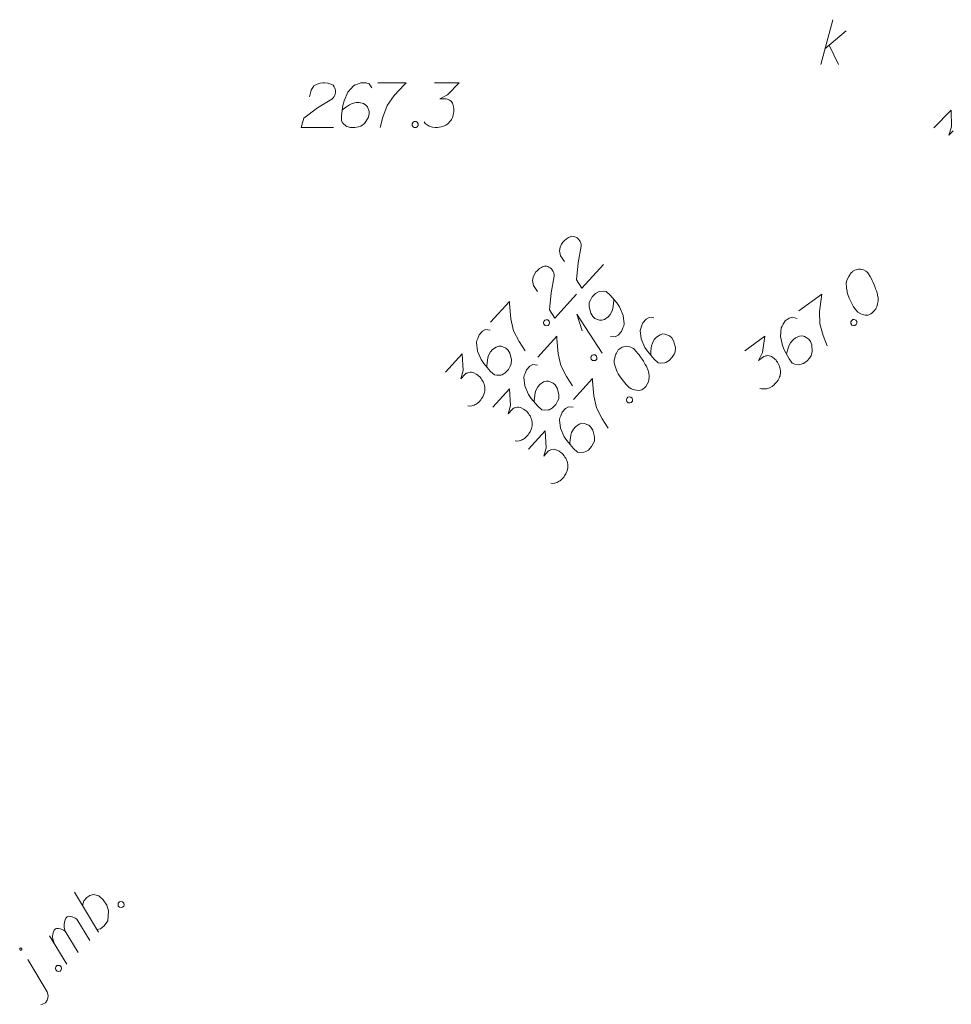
# Model space of a CAD drawing. Header units: millimetres. Extents: x 460 to 2266, y 622 to 2169.
# Tile 61 of 95: x 2095 to 2110, y 2082 to 2098. Entities that reach past the tile are written whole.
import ezdxf

# ---------------------------------------------------------------- set-up
doc = ezdxf.new("R2010")
doc.units = ezdxf.units.MM
doc.layers.add('#skartowane', color=7, linetype='Continuous', lineweight=18)

# ---------------------------------------------------------------- blocks, each defined once
blk = doc.blocks.new('*U10')
at = {"layer": '#skartowane', "color": 36, "linetype": 'ByBlock', "lineweight": 18, "true_color": 0x803300}
for p, q in [((5555403.391, 5636444.198), (5555403.592, 5636444.948)), ((5555403.462, 5636444.463), (5555403.816, 5636444.759)), ((5555403.533, 5636444.522), (5555403.687, 5636444.198))]:
    blk.add_line(p, q, dxfattribs=at)
blk = doc.blocks.new('*U117')
at = {"layer": '#skartowane', "color": 7, "linetype": 'ByBlock', "lineweight": 18}
blk.add_line((5555390.466, 5636428.697), (5555390.143, 5636429.237), dxfattribs=at)
at = {"layer": '#skartowane', "color": 7, "linetype": 'ByBlock', "lineweight": 18, "flags": 128}
for points in [[(5555390.037, 5636429.424), (5555390.036, 5636429.426), (5555390.034, 5636429.427), (5555390.032, 5636429.428), (5555390.031, 5636429.428), (5555390.029, 5636429.429), (5555390.027, 5636429.429), (5555390.025, 5636429.43), (5555390.023, 5636429.43), (5555390.021, 5636429.429), (5555390.019, 5636429.429), (5555390.017, 5636429.428), (5555390.015, 5636429.427), (5555390.014, 5636429.427), (5555390.012, 5636429.425), (5555390.011, 5636429.424), (5555390.009, 5636429.423), (5555390.008, 5636429.421), (5555390.007, 5636429.419), (5555390.007, 5636429.417), (5555390.006, 5636429.416), (5555390.006, 5636429.414), (5555390.005, 5636429.412), (5555390.005, 5636429.41), (5555390.006, 5636429.408), (5555390.006, 5636429.406), (5555390.007, 5636429.404), (5555390.007, 5636429.402), (5555390.008, 5636429.401), (5555390.01, 5636429.399), (5555390.011, 5636429.398), (5555390.012, 5636429.396), (5555390.014, 5636429.395), (5555390.016, 5636429.394), (5555390.017, 5636429.393), (5555390.019, 5636429.393), (5555390.021, 5636429.393), (5555390.023, 5636429.392), (5555390.025, 5636429.392), (5555390.027, 5636429.393), (5555390.029, 5636429.393), (5555390.031, 5636429.394), (5555390.033, 5636429.394), (5555390.034, 5636429.395), (5555390.036, 5636429.397), (5555390.037, 5636429.398), (5555390.039, 5636429.399), (5555390.04, 5636429.401), (5555390.041, 5636429.403), (5555390.042, 5636429.404), (5555390.042, 5636429.406), (5555390.043, 5636429.408), (5555390.043, 5636429.41), (5555390.043, 5636429.412), (5555390.042, 5636429.414), (5555390.042, 5636429.416), (5555390.041, 5636429.418), (5555390.041, 5636429.42), (5555390.04, 5636429.421), (5555390.038, 5636429.423), (5555390.037, 5636429.424)], [(5555390.36, 5636428.487), (5555390.389, 5636428.492), (5555390.435, 5636428.513), (5555390.467, 5636428.556), (5555390.475, 5636428.589), (5555390.479, 5636428.635), (5555390.466, 5636428.697)]]:
    blk.add_lwpolyline(points, dxfattribs=at)
blk = doc.blocks.new('*U118')
at = {"layer": '#skartowane', "color": 7, "linetype": 'ByBlock', "lineweight": 18}
for p, q in [((5555390.985, 5636429.354), (5555390.764, 5636429.711)), ((5555390.795, 5636429.16), (5555390.506, 5636429.633))]:
    blk.add_line(p, q, dxfattribs=at)
at = {"layer": '#skartowane', "color": 7, "linetype": 'ByBlock', "lineweight": 18, "flags": 128}
blk.add_lwpolyline([(5555390.583, 5636429.509), (5555390.557, 5636429.575), (5555390.552, 5636429.621), (5555390.56, 5636429.663), (5555390.572, 5636429.701), (5555390.58, 5636429.726), (5555390.605, 5636429.751), (5555390.618, 5636429.756), (5555390.651, 5636429.756), (5555390.688, 5636429.752), (5555390.739, 5636429.728), (5555390.764, 5636429.711), (5555390.747, 5636429.769), (5555390.746, 5636429.82), (5555390.754, 5636429.861), (5555390.766, 5636429.899), (5555390.778, 5636429.928), (5555390.799, 5636429.95), (5555390.82, 5636429.962), (5555390.849, 5636429.958), (5555390.883, 5636429.95), (5555390.933, 5636429.926), (5555390.958, 5636429.909), (5555391.179, 5636429.553)], dxfattribs=at)
blk = doc.blocks.new('*U119')
at = {"layer": '#skartowane', "color": 7, "linetype": 'ByBlock', "lineweight": 18}
blk.add_line((5555391.32, 5636429.696), (5555390.92, 5636430.36), dxfattribs=at)
at = {"layer": '#skartowane', "color": 7, "linetype": 'ByBlock', "lineweight": 18, "flags": 128}
blk.add_lwpolyline([(5555391.052, 5636430.14), (5555391.076, 5636430.216), (5555391.126, 5636430.275), (5555391.175, 5636430.309), (5555391.238, 5636430.322), (5555391.326, 5636430.302), (5555391.402, 5636430.236), (5555391.461, 5636430.145), (5555391.491, 5636430.049), (5555391.476, 5636429.882), (5555391.419, 5636429.797), (5555391.357, 5636429.751), (5555391.294, 5636429.738)], dxfattribs=at)
blk = doc.blocks.new('*U174')
at = {"layer": '#skartowane', "color": 7, "linetype": 'ByBlock', "lineweight": 18}
for q in [(5555399.739, 5636439.375), (5555399.406, 5636439.747)]:
    blk.add_line((5555399.317, 5636440.027), q, dxfattribs=at)

msp = doc.modelspace()

# ---------------------------------------------------------------- linework, layer by layer
at = {"layer": '#skartowane', "color": 7, "linetype": 'Continuous', "lineweight": 18, "flags": 128}
for points in [[(2099.711, 2097.034), (2099.741, 2097.146), (2099.788, 2097.217), (2099.841, 2097.246), (2099.894, 2097.264), (2099.936, 2097.27), (2099.965, 2097.27), (2100.018, 2097.264), (2100.054, 2097.252), (2100.071, 2097.246), (2100.107, 2097.229), (2100.125, 2097.205), (2100.136, 2097.181), (2100.142, 2097.164), (2100.148, 2097.14), (2100.148, 2097.111), (2100.142, 2097.081), (2100.136, 2097.063), (2100.125, 2097.04), (2100.107, 2097.016), (2100.089, 2096.998), (2099.847, 2096.851), (2099.617, 2096.68), (2099.575, 2096.52), (2100.113, 2096.52)], [(2100.756, 2097.187), (2100.709, 2097.252), (2100.656, 2097.27), (2100.573, 2097.27), (2100.514, 2097.246), (2100.479, 2097.235), (2100.449, 2097.217), (2100.355, 2097.111), (2100.29, 2096.969), (2100.272, 2096.892), (2100.248, 2096.721), (2100.248, 2096.632), (2100.272, 2096.597), (2100.319, 2096.55), (2100.337, 2096.538), (2100.396, 2096.52), (2100.473, 2096.52), (2100.532, 2096.532), (2100.573, 2096.544), (2100.632, 2096.591), (2100.691, 2096.685), (2100.709, 2096.745), (2100.709, 2096.792), (2100.68, 2096.869), (2100.656, 2096.898), (2100.615, 2096.922), (2100.544, 2096.939), (2100.491, 2096.939), (2100.426, 2096.922), (2100.384, 2096.904), (2100.314, 2096.857), (2100.278, 2096.827), (2100.26, 2096.81)], [(2100.857, 2097.27), (2101.329, 2097.27), (2101.3, 2097.241), (2101.128, 2097.058), (2101.01, 2096.892), (2100.939, 2096.697), (2100.892, 2096.52)], [(2101.802, 2097.27), (2102.215, 2097.27), (2102.02, 2097.069), (2101.89, 2097.004), (2101.996, 2097.004), (2102.02, 2096.998), (2102.032, 2096.993), (2102.044, 2096.987), (2102.055, 2096.981), (2102.079, 2096.963), (2102.091, 2096.945), (2102.103, 2096.928), (2102.109, 2096.91), (2102.12, 2096.869), (2102.126, 2096.833), (2102.126, 2096.815), (2102.126, 2096.792), (2102.12, 2096.756), (2102.114, 2096.733), (2102.109, 2096.709), (2102.103, 2096.691), (2102.097, 2096.68), (2102.091, 2096.668), (2102.085, 2096.656), (2102.073, 2096.638), (2102.055, 2096.615), (2102.038, 2096.597), (2102.026, 2096.585), (2102.008, 2096.573), (2101.99, 2096.562), (2101.967, 2096.55), (2101.955, 2096.544), (2101.914, 2096.532), (2101.878, 2096.526), (2101.855, 2096.52), (2101.813, 2096.52), (2101.766, 2096.526), (2101.748, 2096.532), (2101.731, 2096.538), (2101.713, 2096.544), (2101.695, 2096.556), (2101.677, 2096.567), (2101.648, 2096.591), (2101.63, 2096.615)], [(2110.145, 2096.516), (2110.435, 2096.811), (2110.442, 2096.531), (2110.397, 2096.393), (2110.471, 2096.469)], [(2101.465, 2096.621), (2101.494, 2096.621), (2101.512, 2096.609), (2101.53, 2096.585), (2101.53, 2096.556), (2101.512, 2096.532), (2101.494, 2096.52), (2101.465, 2096.52), (2101.447, 2096.532), (2101.429, 2096.556), (2101.429, 2096.585), (2101.447, 2096.609), (2101.465, 2096.621)], [(2103.974, 2094.282), (2103.91, 2094.379), (2103.889, 2094.461), (2103.903, 2094.521), (2103.925, 2094.572), (2103.949, 2094.607), (2103.969, 2094.628), (2104.009, 2094.664), (2104.041, 2094.682), (2104.057, 2094.691), (2104.094, 2094.706), (2104.124, 2094.703), (2104.149, 2094.696), (2104.166, 2094.689), (2104.188, 2094.677), (2104.21, 2094.657), (2104.228, 2094.633), (2104.237, 2094.617), (2104.246, 2094.592), (2104.252, 2094.563), (2104.253, 2094.538), (2104.201, 2094.26), (2104.173, 2093.974), (2104.264, 2093.836), (2104.624, 2094.235)], [(2103.522, 2093.782), (2103.459, 2093.879), (2103.438, 2093.962), (2103.452, 2094.021), (2103.474, 2094.072), (2103.498, 2094.107), (2103.517, 2094.129), (2103.557, 2094.164), (2103.59, 2094.183), (2103.606, 2094.192), (2103.643, 2094.206), (2103.672, 2094.204), (2103.698, 2094.197), (2103.715, 2094.189), (2103.736, 2094.178), (2103.758, 2094.158), (2103.776, 2094.134), (2103.786, 2094.117), (2103.795, 2094.093), (2103.801, 2094.064), (2103.802, 2094.039), (2103.749, 2093.76), (2103.722, 2093.475), (2103.813, 2093.337), (2104.173, 2093.736)], [(2108.801, 2094.124), (2108.792, 2094.117), (2108.767, 2094.092), (2108.751, 2094.073), (2108.741, 2094.058), (2108.724, 2094.031), (2108.706, 2093.995), (2108.692, 2093.964), (2108.683, 2093.927), (2108.682, 2093.898), (2108.686, 2093.863), (2108.689, 2093.829), (2108.696, 2093.79), (2108.7, 2093.764), (2108.712, 2093.728), (2108.732, 2093.67), (2108.77, 2093.589), (2108.803, 2093.524), (2108.841, 2093.472), (2108.874, 2093.438), (2108.925, 2093.409), (2108.957, 2093.395), (2109.001, 2093.384), (2109.044, 2093.386), (2109.062, 2093.392), (2109.094, 2093.408), (2109.117, 2093.426), (2109.152, 2093.459), (2109.178, 2093.493), (2109.192, 2093.524), (2109.207, 2093.573), (2109.211, 2093.597), (2109.216, 2093.63), (2109.216, 2093.66), (2109.215, 2093.681), (2109.207, 2093.712), (2109.205, 2093.725), (2109.197, 2093.756), (2109.186, 2093.791), (2109.174, 2093.827), (2109.165, 2093.849), (2109.159, 2093.867), (2109.15, 2093.89), (2109.128, 2093.94), (2109.115, 2093.967), (2109.103, 2093.994), (2109.083, 2094.031), (2109.056, 2094.077), (2109.046, 2094.091), (2109.027, 2094.107), (2109.008, 2094.122), (2108.973, 2094.141), (2108.945, 2094.149), (2108.92, 2094.153), (2108.89, 2094.153), (2108.864, 2094.149), (2108.846, 2094.143), (2108.829, 2094.137), (2108.801, 2094.124)], [(2104.744, 2093.031), (2104.824, 2093.023), (2104.873, 2093.05), (2104.928, 2093.112), (2104.95, 2093.171), (2104.965, 2093.206), (2104.972, 2093.239), (2104.956, 2093.381), (2104.895, 2093.524), (2104.85, 2093.589), (2104.738, 2093.721), (2104.673, 2093.78), (2104.631, 2093.786), (2104.564, 2093.783), (2104.543, 2093.778), (2104.49, 2093.746), (2104.439, 2093.689), (2104.408, 2093.637), (2104.389, 2093.599), (2104.385, 2093.523), (2104.415, 2093.416), (2104.447, 2093.363), (2104.482, 2093.332), (2104.559, 2093.302), (2104.597, 2093.3), (2104.642, 2093.315), (2104.703, 2093.355), (2104.738, 2093.395), (2104.769, 2093.455), (2104.783, 2093.497), (2104.796, 2093.582), (2104.797, 2093.628), (2104.796, 2093.653)], [(2107.893, 2093.456), (2108.273, 2093.736), (2108.267, 2093.695), (2108.238, 2093.446), (2108.241, 2093.243), (2108.299, 2093.044), (2108.366, 2092.873)], [(2102.737, 2093.266), (2103.054, 2093.616), (2103.056, 2093.575), (2103.077, 2093.325), (2103.121, 2093.126), (2103.218, 2092.943), (2103.318, 2092.789)], [(2103.627, 2093.282), (2103.647, 2093.304), (2103.668, 2093.309), (2103.697, 2093.306), (2103.719, 2093.286), (2103.725, 2093.257), (2103.721, 2093.236), (2103.702, 2093.214), (2103.681, 2093.209), (2103.652, 2093.212), (2103.63, 2093.232), (2103.624, 2093.261), (2103.627, 2093.282)], [(2105.469, 2093.339), (2105.389, 2093.348), (2105.34, 2093.32), (2105.285, 2093.259), (2105.263, 2093.199), (2105.248, 2093.165), (2105.241, 2093.131), (2105.257, 2092.99), (2105.318, 2092.847), (2105.363, 2092.782), (2105.475, 2092.65), (2105.54, 2092.59), (2105.582, 2092.584), (2105.649, 2092.587), (2105.67, 2092.593), (2105.722, 2092.625), (2105.774, 2092.681), (2105.805, 2092.733), (2105.824, 2092.772), (2105.828, 2092.847), (2105.798, 2092.954), (2105.766, 2093.007), (2105.731, 2093.039), (2105.654, 2093.068), (2105.616, 2093.071), (2105.571, 2093.056), (2105.51, 2093.015), (2105.475, 2092.976), (2105.444, 2092.916), (2105.43, 2092.873), (2105.417, 2092.789), (2105.415, 2092.743), (2105.417, 2092.718)], [(2107.861, 2093.33), (2107.785, 2093.354), (2107.731, 2093.337), (2107.665, 2093.288), (2107.631, 2093.234), (2107.61, 2093.204), (2107.596, 2093.172), (2107.583, 2093.03), (2107.615, 2092.878), (2107.646, 2092.805), (2107.729, 2092.653), (2107.781, 2092.582), (2107.821, 2092.567), (2107.887, 2092.557), (2107.908, 2092.558), (2107.966, 2092.579), (2108.028, 2092.624), (2108.069, 2092.669), (2108.095, 2092.703), (2108.115, 2092.776), (2108.106, 2092.887), (2108.086, 2092.945), (2108.058, 2092.983), (2107.988, 2093.028), (2107.952, 2093.037), (2107.904, 2093.032), (2107.837, 2093.004), (2107.794, 2092.973), (2107.752, 2092.92), (2107.729, 2092.881), (2107.7, 2092.801), (2107.689, 2092.756), (2107.686, 2092.732)], [(2108.768, 2093.293), (2108.792, 2093.311), (2108.813, 2093.312), (2108.841, 2093.303), (2108.859, 2093.279), (2108.858, 2093.25), (2108.851, 2093.23), (2108.827, 2093.212), (2108.806, 2093.211), (2108.778, 2093.22), (2108.76, 2093.244), (2108.761, 2093.273), (2108.768, 2093.293)], [(2102.732, 2093.136), (2102.652, 2093.144), (2102.603, 2093.117), (2102.547, 2093.056), (2102.525, 2092.996), (2102.51, 2092.962), (2102.504, 2092.928), (2102.519, 2092.786), (2102.581, 2092.643), (2102.626, 2092.579), (2102.737, 2092.446), (2102.803, 2092.387), (2102.845, 2092.381), (2102.912, 2092.384), (2102.932, 2092.389), (2102.985, 2092.421), (2103.037, 2092.478), (2103.067, 2092.53), (2103.086, 2092.569), (2103.091, 2092.644), (2103.06, 2092.751), (2103.029, 2092.804), (2102.993, 2092.836), (2102.917, 2092.865), (2102.879, 2092.867), (2102.834, 2092.853), (2102.773, 2092.812), (2102.737, 2092.773), (2102.707, 2092.712), (2102.692, 2092.67), (2102.68, 2092.586), (2102.678, 2092.54), (2102.679, 2092.514)], [(2103.529, 2092.681), (2103.845, 2093.032), (2103.847, 2092.99), (2103.868, 2092.74), (2103.912, 2092.542), (2104.009, 2092.359), (2104.109, 2092.205)], [(2106.989, 2092.791), (2107.322, 2093.036), (2107.284, 2092.759), (2107.218, 2092.63), (2107.304, 2092.693), (2107.326, 2092.702), (2107.339, 2092.704), (2107.352, 2092.706), (2107.365, 2092.709), (2107.395, 2092.708), (2107.415, 2092.701), (2107.435, 2092.694), (2107.45, 2092.683), (2107.484, 2092.657), (2107.51, 2092.632), (2107.52, 2092.617), (2107.534, 2092.598), (2107.551, 2092.566), (2107.56, 2092.544), (2107.569, 2092.521), (2107.575, 2092.503), (2107.577, 2092.49), (2107.579, 2092.477), (2107.582, 2092.464), (2107.583, 2092.443), (2107.582, 2092.414), (2107.578, 2092.389), (2107.576, 2092.372), (2107.569, 2092.352), (2107.561, 2092.332), (2107.549, 2092.309), (2107.543, 2092.297), (2107.517, 2092.263), (2107.492, 2092.237), (2107.477, 2092.219), (2107.443, 2092.194), (2107.402, 2092.171), (2107.384, 2092.165), (2107.366, 2092.159), (2107.348, 2092.154), (2107.327, 2092.153), (2107.306, 2092.152), (2107.268, 2092.153), (2107.24, 2092.162)], [(2101.985, 2092.433), (2102.262, 2092.74), (2102.281, 2092.461), (2102.242, 2092.321), (2102.313, 2092.4), (2102.333, 2092.413), (2102.346, 2092.418), (2102.358, 2092.423), (2102.37, 2092.428), (2102.399, 2092.433), (2102.42, 2092.43), (2102.441, 2092.427), (2102.459, 2092.42), (2102.497, 2092.401), (2102.527, 2092.381), (2102.54, 2092.369), (2102.558, 2092.354), (2102.58, 2092.326), (2102.594, 2092.305), (2102.607, 2092.285), (2102.617, 2092.269), (2102.621, 2092.257), (2102.626, 2092.244), (2102.631, 2092.232), (2102.636, 2092.211), (2102.642, 2092.182), (2102.643, 2092.157), (2102.644, 2092.141), (2102.641, 2092.12), (2102.638, 2092.098), (2102.631, 2092.073), (2102.627, 2092.06), (2102.608, 2092.022), (2102.589, 2091.991), (2102.577, 2091.97), (2102.55, 2091.939), (2102.514, 2091.908), (2102.497, 2091.899), (2102.481, 2091.89), (2102.465, 2091.881), (2102.444, 2091.875), (2102.424, 2091.87), (2102.386, 2091.864), (2102.357, 2091.867)], [(2104.881, 2092.812), (2104.873, 2092.803), (2104.854, 2092.773), (2104.842, 2092.751), (2104.835, 2092.734), (2104.824, 2092.704), (2104.813, 2092.666), (2104.806, 2092.632), (2104.804, 2092.595), (2104.81, 2092.566), (2104.82, 2092.533), (2104.83, 2092.5), (2104.844, 2092.463), (2104.854, 2092.438), (2104.872, 2092.406), (2104.904, 2092.353), (2104.958, 2092.281), (2105.003, 2092.224), (2105.051, 2092.181), (2105.09, 2092.153), (2105.145, 2092.135), (2105.179, 2092.129), (2105.225, 2092.127), (2105.266, 2092.137), (2105.283, 2092.147), (2105.311, 2092.169), (2105.331, 2092.191), (2105.358, 2092.23), (2105.377, 2092.268), (2105.383, 2092.302), (2105.389, 2092.353), (2105.388, 2092.378), (2105.386, 2092.411), (2105.381, 2092.44), (2105.375, 2092.461), (2105.361, 2092.489), (2105.357, 2092.501), (2105.343, 2092.53), (2105.324, 2092.563), (2105.306, 2092.595), (2105.292, 2092.615), (2105.283, 2092.632), (2105.27, 2092.652), (2105.238, 2092.696), (2105.22, 2092.72), (2105.202, 2092.745), (2105.175, 2092.777), (2105.14, 2092.817), (2105.127, 2092.828), (2105.105, 2092.84), (2105.084, 2092.851), (2105.046, 2092.862), (2105.016, 2092.865), (2104.991, 2092.863), (2104.962, 2092.858), (2104.938, 2092.848), (2104.921, 2092.839), (2104.905, 2092.83), (2104.881, 2092.812)], [(2104.418, 2092.697), (2104.438, 2092.719), (2104.459, 2092.724), (2104.488, 2092.722), (2104.51, 2092.702), (2104.516, 2092.673), (2104.513, 2092.652), (2104.493, 2092.63), (2104.472, 2092.625), (2104.443, 2092.627), (2104.421, 2092.647), (2104.415, 2092.676), (2104.418, 2092.697)], [(2103.523, 2092.551), (2103.443, 2092.56), (2103.394, 2092.532), (2103.339, 2092.471), (2103.316, 2092.411), (2103.302, 2092.377), (2103.295, 2092.343), (2103.31, 2092.202), (2103.372, 2092.059), (2103.417, 2091.994), (2103.528, 2091.862), (2103.594, 2091.802), (2103.636, 2091.796), (2103.703, 2091.8), (2103.724, 2091.805), (2103.776, 2091.837), (2103.828, 2091.894), (2103.859, 2091.945), (2103.878, 2091.984), (2103.882, 2092.06), (2103.852, 2092.167), (2103.82, 2092.219), (2103.785, 2092.251), (2103.708, 2092.281), (2103.67, 2092.283), (2103.625, 2092.268), (2103.564, 2092.227), (2103.529, 2092.188), (2103.498, 2092.128), (2103.484, 2092.085), (2103.471, 2092.001), (2103.469, 2091.955), (2103.47, 2091.93)], [(2104.125, 2091.975), (2104.442, 2092.326), (2104.444, 2092.284), (2104.465, 2092.034), (2104.508, 2091.836), (2104.605, 2091.652), (2104.705, 2091.498)], [(2102.776, 2091.849), (2103.054, 2092.156), (2103.072, 2091.876), (2103.033, 2091.736), (2103.104, 2091.815), (2103.124, 2091.829), (2103.137, 2091.834), (2103.149, 2091.838), (2103.161, 2091.843), (2103.19, 2091.849), (2103.211, 2091.846), (2103.232, 2091.843), (2103.25, 2091.835), (2103.288, 2091.816), (2103.318, 2091.797), (2103.332, 2091.785), (2103.349, 2091.769), (2103.371, 2091.741), (2103.385, 2091.721), (2103.399, 2091.701), (2103.408, 2091.684), (2103.413, 2091.672), (2103.417, 2091.66), (2103.422, 2091.647), (2103.427, 2091.627), (2103.433, 2091.598), (2103.434, 2091.573), (2103.435, 2091.556), (2103.432, 2091.535), (2103.429, 2091.514), (2103.422, 2091.489), (2103.418, 2091.476), (2103.399, 2091.437), (2103.38, 2091.407), (2103.369, 2091.385), (2103.341, 2091.355), (2103.305, 2091.324), (2103.288, 2091.314), (2103.272, 2091.305), (2103.256, 2091.296), (2103.235, 2091.291), (2103.215, 2091.286), (2103.177, 2091.28), (2103.148, 2091.282)], [(2105.015, 2091.991), (2105.034, 2092.013), (2105.055, 2092.018), (2105.084, 2092.015), (2105.106, 2091.995), (2105.112, 2091.966), (2105.109, 2091.945), (2105.089, 2091.923), (2105.068, 2091.918), (2105.039, 2091.921), (2105.017, 2091.941), (2105.011, 2091.97), (2105.015, 2091.991)], [(2104.119, 2091.845), (2104.039, 2091.854), (2103.99, 2091.826), (2103.935, 2091.765), (2103.913, 2091.705), (2103.898, 2091.671), (2103.891, 2091.637), (2103.907, 2091.496), (2103.968, 2091.352), (2104.013, 2091.288), (2104.125, 2091.156), (2104.19, 2091.096), (2104.232, 2091.09), (2104.299, 2091.093), (2104.32, 2091.099), (2104.373, 2091.13), (2104.424, 2091.187), (2104.455, 2091.239), (2104.474, 2091.278), (2104.478, 2091.353), (2104.448, 2091.46), (2104.416, 2091.513), (2104.381, 2091.545), (2104.304, 2091.574), (2104.266, 2091.577), (2104.221, 2091.562), (2104.16, 2091.521), (2104.125, 2091.482), (2104.094, 2091.422), (2104.08, 2091.379), (2104.067, 2091.295), (2104.066, 2091.249), (2104.067, 2091.224)], [(2103.373, 2091.143), (2103.65, 2091.449), (2103.668, 2091.17), (2103.629, 2091.03), (2103.701, 2091.109), (2103.721, 2091.123), (2103.733, 2091.127), (2103.745, 2091.132), (2103.758, 2091.137), (2103.787, 2091.143), (2103.808, 2091.139), (2103.829, 2091.136), (2103.846, 2091.129), (2103.884, 2091.11), (2103.915, 2091.091), (2103.928, 2091.079), (2103.945, 2091.063), (2103.968, 2091.035), (2103.981, 2091.014), (2103.995, 2090.994), (2104.004, 2090.978), (2104.009, 2090.966), (2104.014, 2090.953), (2104.018, 2090.941), (2104.024, 2090.92), (2104.029, 2090.891), (2104.031, 2090.867), (2104.031, 2090.85), (2104.028, 2090.829), (2104.025, 2090.808), (2104.018, 2090.782), (2104.015, 2090.769), (2103.996, 2090.731), (2103.976, 2090.701), (2103.965, 2090.679), (2103.937, 2090.649), (2103.901, 2090.617), (2103.885, 2090.608), (2103.869, 2090.599), (2103.852, 2090.59), (2103.832, 2090.585), (2103.811, 2090.579), (2103.774, 2090.573), (2103.744, 2090.576)], [(2096.518, 2083.557), (2096.538, 2083.578), (2096.559, 2083.583), (2096.588, 2083.579), (2096.61, 2083.558), (2096.614, 2083.529), (2096.61, 2083.508), (2096.589, 2083.487), (2096.569, 2083.483), (2096.539, 2083.486), (2096.518, 2083.507), (2096.514, 2083.536), (2096.518, 2083.557)], [(2095.472, 2082.49), (2095.493, 2082.511), (2095.514, 2082.515), (2095.543, 2082.511), (2095.564, 2082.491), (2095.569, 2082.461), (2095.565, 2082.44), (2095.544, 2082.419), (2095.523, 2082.415), (2095.494, 2082.419), (2095.473, 2082.439), (2095.469, 2082.469), (2095.472, 2082.49)]]:
    msp.add_lwpolyline(points, dxfattribs=at)

# ---------------------------------------------------------------- block references
at = {"layer": '#skartowane', "color": 36, "linetype": 'Continuous', "lineweight": 18, "true_color": 0x803300}
msp.add_blockref('*U10', (-5553295.135, -5634346.623), dxfattribs=at)
at = {"layer": '#skartowane', "color": 7, "linetype": 'Continuous', "lineweight": 18}
for name in ['*U174', '*U119', '*U118', '*U117']:
    msp.add_blockref(name, (-5553295.135, -5634346.623), dxfattribs=at)

doc.saveas('drawing.dxf')
